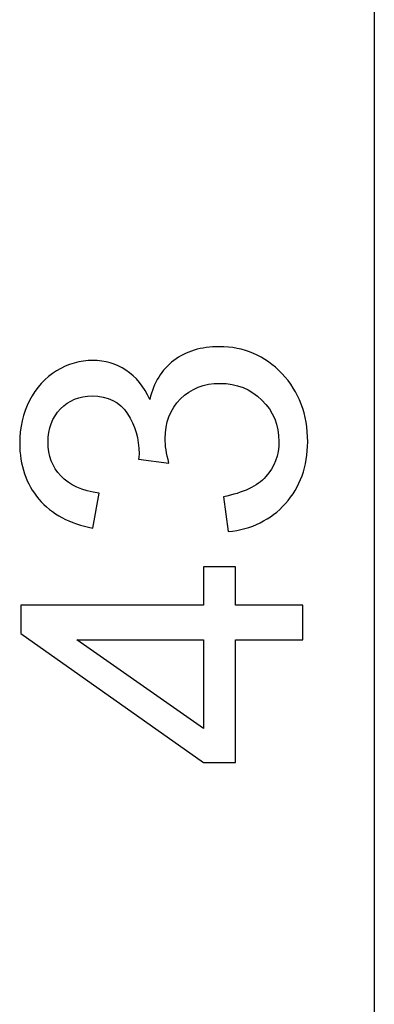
# Model space of a CAD drawing. Header units: centimetres. Extents: x -94 to 21, y -30 to 196.
# Tile 77 of 143: x 6.095 to 6.411, y -6.559 to -5.684. Entities that reach past the tile are written whole.
import ezdxf

# ---------------------------------------------------------------- set-up
doc = ezdxf.new("R2010")
doc.units = ezdxf.units.CM
doc.header["$MEASUREMENT"] = 0
doc.layers.add('Ebene 1', color=7, linetype='Continuous')

msp = doc.modelspace()

# ---------------------------------------------------------------- linework, layer by layer
at = {"layer": 'Ebene 1', "color": 252, "lineweight": 25}
msp.add_open_spline([(6.41086, -4.00289), (6.41086, -4.00289), (6.41086, -8.30184), (6.41086, -8.30184)], degree=3, dxfattribs=at)
at = {"layer": 'Ebene 1', "color": 252}
for points, knots in [([(6.28075, -6.13862), (6.28075, -6.13862), (6.27655, -6.10777), (6.27655, -6.10777), (6.29407, -6.10421), (6.30669, -6.09825), (6.3144, -6.08978), (6.32211, -6.08131), (6.32597, -6.07091), (6.32597, -6.05859), (6.32597, -6.04398), (6.32095, -6.03166), (6.3109, -6.02173), (6.30085, -6.0118), (6.28841, -6.00683), (6.27357, -6.00683), (6.25943, -6.00683), (6.24775, -6.01145), (6.23852, -6.02073), (6.22935, -6.02996), (6.22473, -6.04171), (6.22473, -6.05602), (6.22473, -6.06186), (6.2259, -6.0691), (6.22818, -6.07781), (6.22818, -6.07781), (6.20119, -6.07436), (6.20119, -6.07436), (6.20143, -6.07232), (6.20154, -6.07062), (6.20154, -6.0694), (6.20154, -6.05619), (6.1981, -6.04439), (6.19126, -6.03382), (6.18443, -6.0233), (6.17391, -6.01805), (6.15972, -6.01805), (6.14844, -6.01805), (6.13909, -6.0219), (6.13168, -6.02956), (6.12426, -6.03721), (6.12058, -6.04708), (6.12058, -6.05917), (6.12058, -6.07121), (6.12437, -6.0812), (6.13197, -6.0892), (6.13956, -6.0972), (6.15095, -6.10234), (6.16614, -6.10462), (6.16614, -6.10462), (6.16053, -6.13546), (6.16053, -6.13546), (6.13985, -6.13167), (6.12379, -6.12314), (6.1124, -6.10976), (6.10101, -6.09644), (6.09534, -6.07979), (6.09534, -6.05993), (6.09534, -6.04626), (6.09826, -6.03364), (6.10416, -6.02214), (6.11, -6.01057), (6.11801, -6.00175), (6.12811, -5.99567), (6.13828, -5.98954), (6.14903, -5.9865), (6.16042, -5.9865), (6.17122, -5.9865), (6.18104, -5.98942), (6.18992, -5.99521), (6.1988, -6.00105), (6.20586, -6.00969), (6.21112, -6.02108), (6.21451, -6.00625), (6.22164, -5.99474), (6.23244, -5.9865), (6.24319, -5.97832), (6.25675, -5.97423), (6.27293, -5.97423), (6.29483, -5.97423), (6.31347, -5.98224), (6.32872, -5.99819), (6.34396, -6.01419), (6.35156, -6.0344), (6.35156, -6.05882), (6.35156, -6.08084), (6.34495, -6.09913), (6.33181, -6.11368), (6.31867, -6.12828), (6.30167, -6.13657), (6.28075, -6.13862)], [0, 0, 0, 0, 0.033333, 0.033333, 0.033333, 0.066667, 0.066667, 0.066667, 0.1, 0.1, 0.1, 0.133333, 0.133333, 0.133333, 0.166667, 0.166667, 0.166667, 0.2, 0.2, 0.2, 0.233333, 0.233333, 0.233333, 0.266667, 0.266667, 0.266667, 0.3, 0.3, 0.3, 0.333333, 0.333333, 0.333333, 0.366667, 0.366667, 0.366667, 0.4, 0.4, 0.4, 0.433333, 0.433333, 0.433333, 0.466667, 0.466667, 0.466667, 0.5, 0.5, 0.5, 0.533333, 0.533333, 0.533333, 0.566667, 0.566667, 0.566667, 0.6, 0.6, 0.6, 0.633333, 0.633333, 0.633333, 0.666667, 0.666667, 0.666667, 0.7, 0.7, 0.7, 0.733333, 0.733333, 0.733333, 0.766667, 0.766667, 0.766667, 0.8, 0.8, 0.8, 0.833333, 0.833333, 0.833333, 0.866667, 0.866667, 0.866667, 0.9, 0.9, 0.9, 0.933333, 0.933333, 0.933333, 0.966667, 0.966667, 0.966667, 1, 1, 1, 1]), ([(6.34735, -6.23494), (6.34735, -6.23494), (6.28741, -6.23494), (6.28741, -6.23494), (6.28741, -6.23494), (6.28741, -6.34394), (6.28741, -6.34394), (6.28741, -6.34394), (6.25902, -6.34394), (6.25902, -6.34394), (6.25902, -6.34394), (6.09639, -6.22933), (6.09639, -6.22933), (6.09639, -6.22933), (6.09639, -6.20409), (6.09639, -6.20409), (6.09639, -6.20409), (6.25902, -6.20409), (6.25902, -6.20409), (6.25902, -6.20409), (6.25902, -6.1701), (6.25902, -6.1701), (6.25902, -6.1701), (6.28741, -6.1701), (6.28741, -6.1701), (6.28741, -6.1701), (6.28741, -6.20409), (6.28741, -6.20409), (6.28741, -6.20409), (6.34735, -6.20409), (6.34735, -6.20409), (6.34735, -6.20409), (6.34735, -6.23494), (6.34735, -6.23494)], [0, 0, 0, 0, 0.090909, 0.090909, 0.090909, 0.181818, 0.181818, 0.181818, 0.272727, 0.272727, 0.272727, 0.363636, 0.363636, 0.363636, 0.454545, 0.454545, 0.454545, 0.545455, 0.545455, 0.545455, 0.636364, 0.636364, 0.636364, 0.727273, 0.727273, 0.727273, 0.818182, 0.818182, 0.818182, 0.909091, 0.909091, 0.909091, 1, 1, 1, 1]), ([(6.25902, -6.23494), (6.25902, -6.23494), (6.1461, -6.23494), (6.1461, -6.23494), (6.1461, -6.23494), (6.25902, -6.31363), (6.25902, -6.31363), (6.25902, -6.31363), (6.25902, -6.23494), (6.25902, -6.23494)], [0, 0, 0, 0, 0.333333, 0.333333, 0.333333, 0.666667, 0.666667, 0.666667, 1, 1, 1, 1])]:
    msp.add_open_spline(points, degree=3, knots=knots, dxfattribs=at)

doc.saveas('drawing.dxf')
